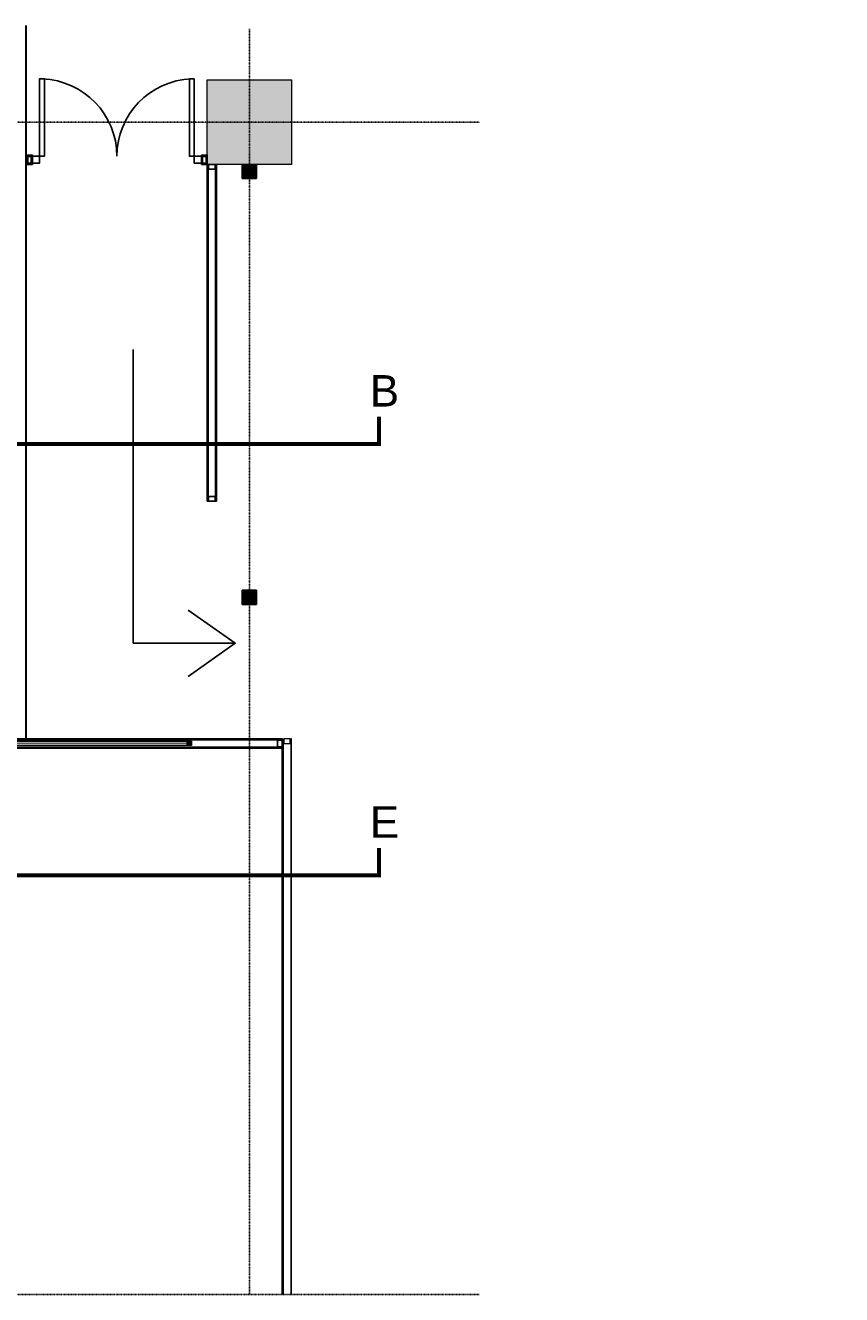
# Model space of a CAD drawing. Header units: millimetres. Extents: x -158258 to 126254, y -16359 to 60195.
# Tile 164 of 173: x -76050 to -67352, y 11392 to 24925. Entities that reach past the tile are written whole.
import ezdxf

# ---------------------------------------------------------------- set-up
doc = ezdxf.new("R2010")
doc.units = ezdxf.units.MM
doc.header["$LTSCALE"] = 0.1
doc.header["$MEASUREMENT"] = 0
doc.linetypes.add('CENTER2', pattern=[1.125, 0.75, -0.125, 0.125, -0.125])
doc.linetypes.add('DASHED', pattern=[0.75, 0.5, -0.25])
doc.layers.get('0').update_dxf_attribs({"lineweight": 5})
for name, color, linetype in [('1', 1, 'Continuous'), ('GRID-400', 8, 'CENTER2'), ('PROPOSED D&W', 150, 'Continuous'), ('PROPOSED PARTITION', 150, 'Continuous'), ('SHS150X150X5', 241, 'Continuous')]:
    doc.layers.add(name, color=color, linetype=linetype)
for name, color, linetype, lineweight in [('Ceiling text', 104, 'Continuous', 0), ('COLUMNS', 230, 'Continuous', 5), ('Dominos CV Raman - X base$0$I-TXT-DETAIL', 201, 'Continuous', 5), ('Ele', 5, 'Continuous', 0), ('HATCH', 9, 'Continuous', 0), ('I-M.S', 11, 'Continuous', 5), ('NOTE_250', 4, 'Continuous', 5), ('sag rod', 4, 'Continuous', 0)]:
    doc.layers.add(name, color=color, linetype=linetype, lineweight=lineweight)
doc.layers.add('ZINC HATCH', color=7, linetype='Continuous', true_color=0x827064, transparency=0.8)
doc.styles.add('250_PT_15', font='SIMPLEX.shx', dxfattribs={"width": 0.7, "height": 375})
doc.styles.add('A-ANNO-DIM regular', font='isocp.shx')
doc.styles.add('Dominos CV Raman - X base$0$50', font='arial.ttf', dxfattribs={"height": 75})
doc.styles.add('Dominos Jalandhar - Xbase$0$50', font='arial.ttf', dxfattribs={"height": 75})
doc.styles.get("Standard").update_dxf_attribs({"font": 'ARIALN.TTF'})
doc.dimstyles.new('A-100mm-Regular', dxfattribs={"dimtxt": 200, "dimasz": 100, "dimexe": 100, "dimexo": 10, "dimgap": 50, "dimtad": 1, "dimdec": 0, "dimzin": 12, "dimdsep": 46, "dimtxsty": 'A-ANNO-DIM regular', "dimblk": 'ARCHTICK', "dimcen": 0, "dimdle": 100, "dimclrd": 205, "dimclre": 205, "dimclrt": 211, "dimadec": 0, "dimazin": 0, "dimtfac": 1, "dimtdec": 0, "dimtix": 1, "dimtmove": 2, "dimatfit": 3, "dimldrblk": 'ARCHTICK', "dimfxl": 0, "dimtvp": 1, "dimtolj": 1, "dimtzin": 0, "dimarcsym": 0})

# ---------------------------------------------------------------- blocks, each defined once
blk = doc.blocks.new('*U158')
for points in [[(0, 0), (5117, 0), (5117, -10), (0, -10)], [(0, -100), (5117, -100), (5117, -90), (0, -90)]]:
    blk.add_lwpolyline(points, close=True)
at = {"color": 8}
for points in [[(0, -15), (50, -15), (50, -85), (0, -85)], [(5067, -15), (5117, -15), (5117, -85), (5067, -85)]]:
    blk.add_lwpolyline(points, close=True, dxfattribs=at)
blk = doc.blocks.new('*U160')
for points in [[(0, 0), (3589, 0), (3589, -10), (0, -10)], [(0, -100), (3589, -100), (3589, -90), (0, -90)]]:
    blk.add_lwpolyline(points, close=True)
at = {"color": 8}
for points in [[(0, -15), (50, -15), (50, -85), (0, -85)], [(3539, -15), (3589, -15), (3589, -85), (3539, -85)]]:
    blk.add_lwpolyline(points, close=True, dxfattribs=at)
blk = doc.blocks.new('*U|REF|REF|REF|REF|REF|REF156')
for points in [[(28142.2, 5366.4), (28142.2, 4817), (28107.2, 4817), (28107.2, 5366.4)], [(29172.2, 5366.4), (29172.2, 4817), (29207.2, 4817), (29207.2, 5366.4)], [(28057.2, 4767), (28107.2, 4767), (28107.2, 4817), (28057.2, 4817)], [(29207.2, 4767), (29257.2, 4767), (29257.2, 4817), (29207.2, 4817)]]:
    blk.add_lwpolyline(points, close=True)
for centre, start, end in [((28107.2, 4817), 0, 87.88863), ((29207.2, 4817), 92.11137, 180)]:
    blk.add_arc(centre, 550, start, end)
blk = doc.blocks.new('*U161')
for points in [[(0, 0), (63, 0), (63, -10), (0, -10)], [(0, -100), (63, -100), (63, -90), (0, -90)]]:
    blk.add_lwpolyline(points, close=True)
at = {"color": 8}
for points in [[(0, -15), (50, -15), (50, -85), (0, -85)], [(13, -15), (63, -15), (63, -85), (13, -85)]]:
    blk.add_lwpolyline(points, close=True, dxfattribs=at)
blk = doc.blocks.new('A$C5D035AAD')
at = {"true_color": 0xeb0000}
h = blk.add_hatch(color=1, dxfattribs=at)
h.dxf.hatch_style = 1
h.paths.add_polyline_path([(-75, -75), (75, -75), (75, 75), (-75, 75)])
at = {"layer": 'SHS150X150X5', "lineweight": -3}
for p, q in [((-70, -70), (70, 70)), ((-70, 70), (70, -70))]:
    blk.add_line(p, q, dxfattribs=at)
for points in [[(-75, -75), (75, -75), (75, 75), (-75, 75)], [(-70, -70), (70, -70), (70, 70), (-70, 70)]]:
    blk.add_lwpolyline(points, close=True, dxfattribs=at)
blk = doc.blocks.new('_ArchTick')
at = {"color": 0, "linetype": 'ByBlock', "const_width": 0.15}
blk.add_lwpolyline([(-0.5, -0.5), (0.5, 0.5)], dxfattribs=at)
blk = doc.blocks.new('A$C7BCE6B29')
at = {"layer": 'I-M.S'}
for points in [[(-12.5, 0), (12.5, 0), (12.5, 25), (-12.5, 25)], [(-9.5, 3), (9.5, 3), (9.5, 22), (-9.5, 22)]]:
    blk.add_lwpolyline(points, close=True, dxfattribs=at)
at = {"layer": 'I-M.S', "flags": 128}
for points in [[(-12.5, 0), (12.5, 25)], [(-12.5, 25), (12.5, 0)]]:
    blk.add_lwpolyline(points, dxfattribs=at)
blk = doc.blocks.new('frame')
at = {"layer": 'I-M.S', "color": 174, "ltscale": 0.5, "true_color": 0x000094}
for points in [[(44, -7705), (0, -7705), (0, -4473), (44, -4473)], [(44, -4473), (994, -4473), (994, -4517), (44, -4517)], [(1038, -7749), (994, -7749), (994, -4473), (1038, -4473)], [(44, -7705), (994, -7705), (994, -7749), (44, -7749)], [(-128, -12705), (-172, -12705), (-172, -8449), (-128, -8449)]]:
    blk.add_lwpolyline(points, close=True, dxfattribs=at)
at = {"layer": 'I-M.S', "color": 30, "true_color": 0xf26722, "const_width": 10}
for points in [[(-150, -8943), (-150, -8493)], [(-150, -12255), (-150, -12705)]]:
    blk.add_lwpolyline(points, dxfattribs=at)
at = {"layer": 'I-M.S', "color": 152, "true_color": 0x2776bb, "const_width": 10}
blk.add_lwpolyline([(-150, -8943), (-150, -12255)], dxfattribs=at)
at = {"layer": 'I-M.S', "color": 174, "linetype": 'ByBlock', "true_color": 0x000094, "xscale": -1.760007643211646, "yscale": 1.760007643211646, "zscale": 1.760007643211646, "rotation": 180}
for p in [(22, -4473), (22, -7705), (-150, -8449), (-150, -12705)]:
    blk.add_blockref('A$C7BCE6B29', p, dxfattribs=at)

msp = doc.modelspace()

# ---------------------------------------------------------------- hatches: boundary and pattern name
at = {"layer": 'HATCH', "ltscale": 1.2}
h = msp.add_hatch(dxfattribs=at)
h.set_pattern_fill('AR-CONC', color=256, scale=30, angle=360)
h.set_pattern_definition([(50, (54682.03, 1397.58), (215.17805, -18.82564), [22.5, -247.5]), (355, (54682.03, 1397.58), (-41.6254, 225.65764), [18, -198]), (100.45144, (54699.96, 1396.01), (173.55265, 206.832), [19.12206, -210.34263]), (46.1842, (54682.03, 1457.58), (320.1724, -49.6558), [33.75, -371.25]), (96.63564, (54708.7, 1453.44), (280.3986, 292.2356), [28.6831, -315.5141]), (351.18416, (54682.03, 1457.58), (280.3986, 292.2356), [27, -297]), (21, (54712.03, 1442.58), (179.07212, -120.78567), [22.5, -247.5]), (326, (54712.03, 1442.58), (72.9946, 217.545), [18, -198]), (71.45144, (54726.95, 1432.52), (252.0667, 96.75935), [19.12206, -210.34263]), (37.5, (54682.03, 1397.58), (3.647957, 99.868156), [0, -195.6, 0, -201, 0, -198.75]), (7.5, (54682.03, 1397.58), (78.92086, 118.32351), [0, -114.6, 0, -191.1, 0, -75.75]), (327.5, (54615.13, 1397.58), (160.14673, -6.76646), [0, -75, 0, -234, 0, -310.5]), (317.5, (54585.13, 1397.58), (174.95585, 30.0315), [0, -97.5, 0, -155.4, 0, -220.5])])
h.paths.add_polyline_path([(-74112.6, 23442.3), (-74112.6, 24342.3), (-73212.6, 24342.3), (-73212.6, 23442.3)])
h.paths.add_polyline_path([(-86612.6, 23442.3), (-86612.6, 24342.3), (-85712.6, 24342.3), (-85712.6, 23442.3)])

# ---------------------------------------------------------------- linework, layer by layer
msp.add_lwpolyline([(-76047.6, 24924.5), (-76047.6, 17317.3), (-76037.6, 17317.3), (-76037.6, 24924.5)])
at = {"color": 8}
msp.add_lwpolyline([(-73227.6, 17267.3), (-73227.6, 17317.3), (-73297.6, 17317.3), (-73297.6, 17267.3)], close=True, dxfattribs=at)
at = {"layer": 'COLUMNS'}
msp.add_lwpolyline([(-74112.6, 23442.3), (-74112.6, 24342.3), (-73212.6, 24342.3), (-73212.6, 23442.3)], close=True, dxfattribs=at)
at = {"layer": 'Ele', "color": 1, "linetype": 'DASHED', "ltscale": 100, "true_color": 0xf50000, "const_width": 41.9}
for points in [[(-72282.7, 20751), (-72282.7, 20461.2), (-86869.3, 20461.2), (-86869.3, 20751)], [(-72282.7, 16153.3), (-72282.7, 15863.5), (-86869.3, 15863.5), (-86869.3, 16153.3)]]:
    msp.add_lwpolyline(points, dxfattribs=at)
at = {"layer": 'GRID-400', "ltscale": 0.5}
for p, q in [((-73662.6, 11392.3), (-73662.6, 24888.5)), ((-71214.9, 23892.3), (-86961.9, 23892.3)), ((-71214.9, 11392.3), (-86961.9, 11392.3))]:
    msp.add_line(p, q, dxfattribs=at)
at = {"layer": 'ZINC HATCH', "lineweight": 0, "ltscale": 0.2, "transparency": 33554687}
for points in [[(-73312.6, 11392.3), (-73312.6, 17317.3), (-73302.6, 17317.3), (-73302.6, 11392.3)], [(-73212.6, 11392.3), (-73212.6, 17317.3), (-73222.6, 17317.3), (-73222.6, 11392.3)]]:
    msp.add_lwpolyline(points, dxfattribs=at)

# ---------------------------------------------------------------- block references
at = {"layer": '1', "color": 244, "lineweight": 0, "ltscale": 0.2, "true_color": 0x991b1e, "transparency": 33554687, "xscale": -1, "rotation": 180}
msp.add_blockref('*U158', (-78429.6, 17217.3), dxfattribs=at)
at = {"layer": 'I-M.S', "color": 174, "linetype": 'ByBlock', "true_color": 0x000094, "rotation": 90}
msp.add_blockref('frame', (-87030.4, 17420.3), dxfattribs=at)
at = {"layer": 'PROPOSED D&W', "xscale": 1.499999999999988, "yscale": 1.499999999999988, "zscale": 1.499999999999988}
msp.add_blockref('*U|REF|REF|REF|REF|REF|REF156', (-118060.9, 16304.2), dxfattribs=at)
at = {"layer": 'PROPOSED PARTITION', "xscale": -1}
for name, p, rotation in [('*U161', (-76037.6, 23442.3), 180), ('*U161', (-74175.1, 23442.3), 180), ('*U160', (-74112.6, 23442.3), 90)]:
    msp.add_blockref(name, p, dxfattribs=dict(at, rotation=rotation))
at = {"layer": 'SHS150X150X5', "lineweight": -3, "rotation": 90}
for p in [(-73663.7, 23367.3), (-73663.7, 18826.7)]:
    msp.add_blockref('A$C5D035AAD', p, dxfattribs=at)

# ---------------------------------------------------------------- texts
at = {"layer": 'Ceiling text', "lineweight": 0, "ltscale": 100, "char_height": 100, "width": 1741.845, "attachment_point": 7, "rotation": 0.00691, "style": 'Dominos CV Raman - X base$0$50'}
for insert in [(-136786.3, 19396.3), (-137548.3, 16696.3), (-137623.4, 12586)]:
    msp.add_mtext('\\pi668.69193;{\\fCalibri Light|b0|i0|c0|p34;\\C106;WF-01\\P\\pi221.76886;COAL MINE 8301 ON \\P\\pi629.38424;CEILING}', dxfattribs=dict(at, insert=insert))
at = {"layer": 'Dominos CV Raman - X base$0$I-TXT-DETAIL', "lineweight": 0, "ltscale": 100, "attachment_point": 7, "style": 'Dominos Jalandhar - Xbase$0$50'}
for s, insert, char_height, width in [('\\pi135.58331;EMPTY \\P\\pi124.76305;DOUGH \\P\\pi173.41584;TRAY', (-84016.1, 22860.7, 0), 75, 622.991), ('\\pi11.82819;STAND FOR \\P\\pi172.49497;BAGS', (-84840.5, 22774.6), 75, 622.991), ('\\pi51.16994;MANAGER \\P\\pi149.57546;TABLE', (-82500, 22911.9), 75, 622.991), ('\\pi312.86461;FOLDABLE  \\P\\pi263.0863;STAFF TABLE', (-83708, 21422.4), 50, 981.152), ('\\pi143.1511;Electrical panel', (-82767.3, 21422.8), 75, 981.152), ('\\pi578.40964;PROVISION \\P\\pi663.2067;OF PMX\\P\\pi626.29504;MACHINE', (-85982.7, 17995), 75, 1722.338)]:
    msp.add_mtext(s, dxfattribs=dict(at, insert=insert, char_height=char_height, width=width))
at = {"layer": 'Dominos CV Raman - X base$0$I-TXT-DETAIL', "lineweight": 0, "ltscale": 100, "char_height": 75, "attachment_point": 7, "style": 'Dominos Jalandhar - Xbase$0$50'}
for s, width, gutter_width, insert in [("\\pi174.07709;COLD ROOM\\P\\pi352.80321;8'X10'", 981.152, 381, (-80629.2, 22347.9)), ('\\pi129.91714;CUT \\P\\pi72.00445;TABLE', 467.849, 381, (-82022.6, 19559.8)), ('\\pi147.11968;BIG \\P\\pi88.61866;OVEN', 460.508, 375, (-79492, 19587.3))]:
    msp.add_mtext_dynamic_manual_height_columns(s, width=width, gutter_width=gutter_width, heights=[0], dxfattribs=dict(at, insert=insert))
at = {"layer": 'Ele', "color": 1, "linetype": 'DASHED', "ltscale": 100, "true_color": 0xf50000, "char_height": 335.195, "attachment_point": 1}
for s, insert in [('{\\fArial|b0|i0|c0|p34;B}', (-72379.6, 21195.8)), ('{\\fArial|b0|i0|c0|p34;E}', (-72379.6, 16598.1))]:
    msp.add_mtext_dynamic_manual_height_columns(s, width=715.71, gutter_width=41.9, heights=[0], dxfattribs=dict(at, insert=insert))
at = {"layer": 'NOTE_250', "insert": (-82515.1, 13789.5), "char_height": 250, "width": 2085.833, "attachment_point": 1, "style": '250_PT_15'}
msp.add_mtext('\\pi67.52444;{\\fArial|b0|i0|c0|p34;THIS SIDE FOOD \\P\\pi616.87642;COURT}', dxfattribs=at)

# ---------------------------------------------------------------- leaders
at = {"layer": 'sag rod', "color": 205}
msp.add_leader([(-73814.6, 18336.3), (-74901, 18336.3), (-74901, 21468.1)], dimstyle='A-100mm-Regular', override={"dimasz": 500, "dimtad": 0, "dimldrblk": 'Open90'}, dxfattribs=at)

doc.saveas('drawing.dxf')
